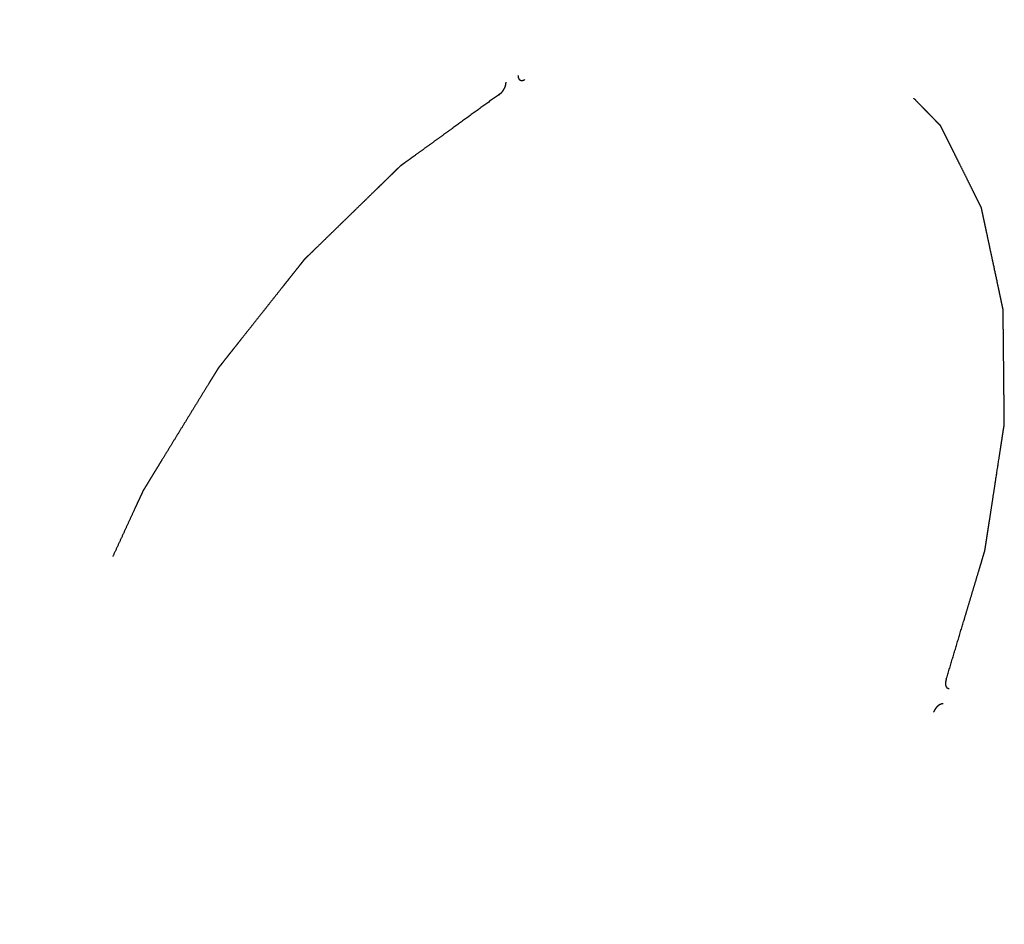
# Model space of a CAD drawing. Header units: inches. Extents: x 6 to 353, y 6 to 228.
# Tile 101 of 256: x 332.78 to 336, y 80.28 to 83.23. Entities that reach past the tile are written whole.
import ezdxf

# ---------------------------------------------------------------- set-up
doc = ezdxf.new("R2010")
doc.units = ezdxf.units.IN
doc.header["$LTSCALE"] = 19.946667
doc.header["$MEASUREMENT"] = 0
doc.linetypes.add('HIDDEN', pattern=[0.2, 0.1, -0.1])
doc.layers.add('DEFAULT_2', color=7, linetype='HIDDEN')

msp = doc.modelspace()

# ---------------------------------------------------------------- linework, layer by layer
at = {"layer": 'DEFAULT_2', "color": 7, "linetype": 'HIDDEN'}
for points, knots in [([(335.8071, 81.0779), (335.8137, 81.0998), (335.8268, 81.1436), (335.8465, 81.2092), (335.8629, 81.2639), (335.876, 81.3076), (335.8858, 81.3404), (335.8957, 81.3733), (335.9055, 81.4061), (335.9137, 81.4334), (335.9203, 81.4553), (335.9244, 81.469), (335.9272, 81.4785), (335.9289, 81.484), (335.9301, 81.4881), (335.9311, 81.4915), (335.932, 81.4943), (335.9326, 81.4963), (335.9331, 81.498), (335.9333, 81.4994), (335.9335, 81.5007), (335.9337, 81.5024), (335.9344, 81.5064), (335.9353, 81.5124), (335.9365, 81.5205), (335.9378, 81.5286), (335.9394, 81.5393), (335.9415, 81.5527), (335.944, 81.5688), (335.9464, 81.585), (335.9497, 81.6064), (335.9539, 81.6333), (335.9588, 81.6655), (335.9638, 81.6978), (335.9704, 81.7407), (335.977, 81.7837), (335.9828, 81.8213), (335.9861, 81.8428), (335.9882, 81.8562), (335.9898, 81.867), (335.991, 81.875), (335.9923, 81.8831), (335.9933, 81.8898), (335.9941, 81.8952), (335.9948, 81.8992), (335.9954, 81.9032), (335.9959, 81.9066), (335.9962, 81.9088), (335.9964, 81.9098), (335.9965, 81.9104), (335.9965, 81.9112), (335.9965, 81.9121), (335.9965, 81.9133), (335.9964, 81.9149), (335.9964, 81.9167), (335.9964, 81.9191), (335.9964, 81.9234), (335.9963, 81.9295), (335.9962, 81.9392), (335.9961, 81.9514), (335.9959, 81.966), (335.9958, 81.9806), (335.9956, 81.9953), (335.9954, 82.0148), (335.9952, 82.0391), (335.9949, 82.0684), (335.9946, 82.0976), (335.9943, 82.1268), (335.994, 82.1561), (335.9937, 82.1804), (335.9935, 82.1999), (335.9934, 82.2146), (335.9932, 82.2292), (335.9931, 82.2438), (335.993, 82.256), (335.9929, 82.2657), (335.9928, 82.2718), (335.9927, 82.2761), (335.9927, 82.2785), (335.9927, 82.2803), (335.9927, 82.2819), (335.9927, 82.2831), (335.9927, 82.284), (335.9927, 82.2848), (335.9925, 82.2853), (335.9924, 82.2861), (335.992, 82.2879), (335.9914, 82.2906), (335.9907, 82.2938), (335.99, 82.2971), (335.9891, 82.3014), (335.9879, 82.3069), (335.9866, 82.3134), (335.9852, 82.3199), (335.9833, 82.3285), (335.981, 82.3394), (335.9773, 82.3567), (335.9708, 82.3871), (335.9634, 82.4218), (335.956, 82.4565), (335.9505, 82.4825), (335.9449, 82.5085), (335.9403, 82.5302), (335.9366, 82.5475), (335.9338, 82.5605), (335.931, 82.5735), (335.9287, 82.5844), (335.9269, 82.5931), (335.9255, 82.5996), (335.9243, 82.605), (335.9234, 82.6093), (335.9228, 82.612), (335.9224, 82.6142), (335.9221, 82.6156), (335.9218, 82.6166), (335.9216, 82.6178), (335.9211, 82.6188), (335.9204, 82.6201), (335.9196, 82.6219), (335.9185, 82.624), (335.9172, 82.6266), (335.9154, 82.6301), (335.9124, 82.6362), (335.9081, 82.6449), (335.9029, 82.6553), (335.8977, 82.6658), (335.8908, 82.6797), (335.8821, 82.697), (335.8717, 82.7179), (335.8613, 82.7388), (335.8509, 82.7596), (335.8405, 82.7805), (335.8319, 82.7978), (335.825, 82.8118), (335.8198, 82.8222), (335.8146, 82.8326), (335.8094, 82.843), (335.805, 82.8517), (335.8016, 82.8587), (335.799, 82.8639), (335.7964, 82.8691), (335.7942, 82.8735), (335.7925, 82.8769), (335.7914, 82.8791), (335.7905, 82.8808), (335.7899, 82.8821), (335.7893, 82.8832), (335.789, 82.884), (335.7887, 82.8844), (335.7886, 82.8848), (335.7883, 82.885), (335.788, 82.8853), (335.7875, 82.8859), (335.7867, 82.8867), (335.7857, 82.8877), (335.7845, 82.889), (335.7829, 82.8906), (335.7804, 82.8932), (335.7772, 82.8964), (335.7734, 82.9003), (335.7697, 82.9042), (335.7646, 82.9093), (335.7583, 82.9158), (335.7507, 82.9236), (335.7431, 82.9313), (335.7356, 82.9391), (335.7255, 82.9495), (335.7129, 82.9624), (335.6977, 82.9779), (335.6826, 82.9935), (335.6674, 83.009), (335.6523, 83.0245), (335.6396, 83.0375), (335.6295, 83.0478), (335.622, 83.0556), (335.6144, 83.0633), (335.6081, 83.0698), (335.6037, 83.0743), (335.6011, 83.0769), (335.5992, 83.0789), (335.5977, 83.0805), (335.5964, 83.0818), (335.5955, 83.0827), (335.5947, 83.0836), (335.5939, 83.0839), (335.5931, 83.0843), (335.5921, 83.0848), (335.5906, 83.0855), (335.5886, 83.0865), (335.5855, 83.088), (335.5816, 83.0899), (335.5769, 83.0921), (335.5706, 83.0951), (335.5628, 83.0989), (335.5534, 83.1034), (335.544, 83.108), (335.5315, 83.114), (335.5159, 83.1215), (335.4971, 83.1306), (335.4783, 83.1396), (335.4533, 83.1517), (335.4314, 83.1622), (335.4126, 83.1713), (335.4032, 83.1758), (335.3938, 83.1803), (335.386, 83.1841), (335.3798, 83.1871), (335.3751, 83.1893), (335.3704, 83.1916), (335.3665, 83.1935), (335.3633, 83.195), (335.361, 83.1961), (335.3586, 83.1973), (335.3567, 83.1982), (335.3554, 83.1988), (335.3548, 83.1991), (335.3544, 83.1993), (335.3539, 83.1993), (335.3532, 83.1994), (335.3522, 83.1995), (335.3511, 83.1997), (335.3497, 83.1998), (335.3478, 83.2), (335.3446, 83.2004), (335.3399, 83.2009), (335.3325, 83.2017), (335.3233, 83.2028), (335.3121, 83.204), (335.301, 83.2053), (335.2899, 83.2065), (335.275, 83.2082), (335.2565, 83.2102), (335.2343, 83.2127), (335.212, 83.2152), (335.1898, 83.2177), (335.1675, 83.2202), (335.149, 83.2222), (335.1341, 83.2239), (335.123, 83.2251), (335.1119, 83.2264), (335.1008, 83.2276), (335.0915, 83.2287), (335.0841, 83.2295), (335.0794, 83.23), (335.0762, 83.2304), (335.0743, 83.2306), (335.0729, 83.2307), (335.0718, 83.2309), (335.0709, 83.231), (335.0702, 83.231), (335.0696, 83.2311), (335.0691, 83.231), (335.0683, 83.2309), (335.0667, 83.2306), (335.0642, 83.2302), (335.0612, 83.2296), (335.0582, 83.2291), (335.0542, 83.2284), (335.0491, 83.2275), (335.0431, 83.2264), (335.0371, 83.2254), (335.0291, 83.2239), (335.0191, 83.2222), (335.003, 83.2193), (334.9749, 83.2144), (334.9428, 83.2087), (334.9108, 83.203), (334.8867, 83.1988), (334.8626, 83.1945), (334.8426, 83.1909), (334.8265, 83.1881), (334.8145, 83.186), (334.8025, 83.1839), (334.7924, 83.1821), (334.7844, 83.1807), (334.7784, 83.1796), (334.7734, 83.1787), (334.7694, 83.178), (334.7669, 83.1776), (334.7649, 83.1772), (334.7636, 83.177), (334.7626, 83.1768), (334.7616, 83.1767), (334.7603, 83.1761), (334.7586, 83.1754), (334.7565, 83.1745), (334.7538, 83.1733), (334.7506, 83.1719), (334.7463, 83.1701), (334.7387, 83.1669), (334.728, 83.1623), (334.7151, 83.1568), (334.7022, 83.1512), (334.685, 83.1439), (334.6635, 83.1347), (334.6377, 83.1237), (334.6118, 83.1126), (334.5774, 83.0979), (334.5344, 83.0795), (334.4828, 83.0575), (334.4484, 83.0428), (334.4312, 83.0354)], [0, 0, 0, 0, 0.015625, 0.03125, 0.046875, 0.054688, 0.0625, 0.070312, 0.078125, 0.085938, 0.089844, 0.09375, 0.095703, 0.09668, 0.097656, 0.098633, 0.099121, 0.099609, 0.100098, 0.100342, 0.100586, 0.101074, 0.101562, 0.103516, 0.105469, 0.107422, 0.109375, 0.113281, 0.117188, 0.121094, 0.125, 0.132812, 0.140625, 0.148438, 0.15625, 0.171875, 0.179688, 0.183594, 0.1875, 0.189453, 0.191406, 0.193359, 0.195312, 0.196289, 0.197266, 0.198242, 0.199219, 0.199707, 0.199829, 0.199951, 0.200195, 0.200439, 0.200684, 0.201172, 0.20166, 0.202148, 0.203125, 0.205078, 0.207031, 0.210938, 0.214844, 0.21875, 0.222656, 0.226562, 0.234375, 0.242188, 0.25, 0.257812, 0.265625, 0.273438, 0.277344, 0.28125, 0.285156, 0.289062, 0.292969, 0.294922, 0.296875, 0.297852, 0.29834, 0.298828, 0.299316, 0.299561, 0.299805, 0.300049, 0.300171, 0.300293, 0.300781, 0.301758, 0.302734, 0.303711, 0.304688, 0.306641, 0.308594, 0.310547, 0.3125, 0.316406, 0.320312, 0.328125, 0.34375, 0.351562, 0.359375, 0.367188, 0.375, 0.378906, 0.382812, 0.386719, 0.390625, 0.392578, 0.394531, 0.396484, 0.397461, 0.398438, 0.398926, 0.399414, 0.399658, 0.399902, 0.400391, 0.400879, 0.401367, 0.402344, 0.40332, 0.404297, 0.40625, 0.410156, 0.414062, 0.417969, 0.421875, 0.429688, 0.4375, 0.445312, 0.453125, 0.460938, 0.46875, 0.472656, 0.476562, 0.480469, 0.484375, 0.488281, 0.490234, 0.492188, 0.494141, 0.496094, 0.49707, 0.498047, 0.498535, 0.499023, 0.499512, 0.499756, 0.499878, 0.5, 0.500122, 0.500244, 0.500488, 0.500977, 0.501465, 0.501953, 0.50293, 0.503906, 0.505859, 0.507812, 0.509766, 0.511719, 0.515625, 0.519531, 0.523438, 0.527344, 0.53125, 0.539062, 0.546875, 0.554688, 0.5625, 0.570312, 0.578125, 0.582031, 0.585938, 0.589844, 0.59375, 0.595703, 0.59668, 0.597656, 0.598633, 0.599121, 0.599609, 0.600098, 0.600342, 0.600586, 0.601074, 0.601562, 0.602539, 0.603516, 0.605469, 0.607422, 0.609375, 0.613281, 0.617188, 0.621094, 0.625, 0.632812, 0.640625, 0.648438, 0.65625, 0.671875, 0.675781, 0.679688, 0.683594, 0.6875, 0.689453, 0.691406, 0.693359, 0.695312, 0.696289, 0.697266, 0.698242, 0.699219, 0.699707, 0.699829, 0.699951, 0.700195, 0.700439, 0.700684, 0.701172, 0.70166, 0.702148, 0.703125, 0.705078, 0.707031, 0.710938, 0.714844, 0.71875, 0.722656, 0.726562, 0.734375, 0.742188, 0.75, 0.757812, 0.765625, 0.773438, 0.777344, 0.78125, 0.785156, 0.789062, 0.792969, 0.794922, 0.796875, 0.797852, 0.79834, 0.798828, 0.799316, 0.799561, 0.799805, 0.800049, 0.800171, 0.800293, 0.800781, 0.801758, 0.802734, 0.803711, 0.804688, 0.806641, 0.808594, 0.810547, 0.8125, 0.816406, 0.820312, 0.828125, 0.84375, 0.851562, 0.859375, 0.867188, 0.875, 0.878906, 0.882812, 0.886719, 0.890625, 0.892578, 0.894531, 0.896484, 0.897461, 0.898438, 0.898926, 0.899414, 0.899658, 0.899902, 0.900391, 0.900879, 0.901367, 0.902344, 0.90332, 0.904297, 0.90625, 0.910156, 0.914062, 0.917969, 0.921875, 0.929688, 0.9375, 0.945312, 0.953125, 0.96875, 0.984375, 1, 1, 1, 1]), ([(334.4091, 83.0493), (334.4092, 83.0485), (334.4093, 83.0473), (334.4094, 83.0457), (334.4095, 83.0448), (334.4096, 83.0442), (334.4096, 83.0438), (334.4098, 83.0432), (334.4101, 83.0423), (334.4104, 83.0413), (334.4107, 83.0405), (334.411, 83.0398), (334.4112, 83.0391), (334.4117, 83.0385), (334.4122, 83.0377), (334.4128, 83.037), (334.4133, 83.0363), (334.4136, 83.0359), (334.4138, 83.0356), (334.4141, 83.0355), (334.4144, 83.0353), (334.4149, 83.035), (334.4155, 83.0345), (334.4161, 83.0342), (334.4167, 83.0338), (334.417, 83.0336), (334.4172, 83.0335), (334.4175, 83.0334), (334.4181, 83.0333), (334.4188, 83.0332), (334.4197, 83.033), (334.4207, 83.0328), (334.4214, 83.0326), (334.4221, 83.0328), (334.4228, 83.0329), (334.4237, 83.033), (334.4245, 83.0331), (334.4252, 83.0332), (334.4257, 83.0333), (334.4262, 83.0333), (334.4265, 83.0335), (334.4271, 83.0337), (334.4279, 83.0341), (334.4294, 83.0347), (334.4304, 83.0351), (334.4312, 83.0354)], [0, 0, 0, 0, 0.0625, 0.09375, 0.125, 0.132812, 0.140625, 0.15625, 0.1875, 0.21875, 0.25, 0.265625, 0.28125, 0.3125, 0.34375, 0.375, 0.40625, 0.421875, 0.429688, 0.4375, 0.453125, 0.46875, 0.5, 0.53125, 0.546875, 0.5625, 0.570312, 0.578125, 0.59375, 0.625, 0.65625, 0.6875, 0.71875, 0.734375, 0.75, 0.78125, 0.8125, 0.828125, 0.84375, 0.859375, 0.867188, 0.875, 0.90625, 0.9375, 1, 1, 1, 1]), ([(334.3482, 82.9875), (334.3489, 82.9881), (334.35, 82.9889), (334.3515, 82.9899), (334.3524, 82.9906), (334.3531, 82.9911), (334.3538, 82.9918), (334.3547, 82.9927), (334.3557, 82.9937), (334.3566, 82.9946), (334.3573, 82.9953), (334.358, 82.996), (334.3587, 82.9971), (334.3596, 82.9983), (334.3608, 82.9999), (334.3621, 83.0015), (334.3631, 83.0034), (334.3639, 83.0047), (334.3646, 83.0061), (334.3657, 83.0079), (334.3664, 83.0098), (334.3672, 83.0117), (334.3677, 83.0131), (334.3682, 83.0143), (334.3684, 83.0152), (334.3687, 83.0162), (334.3689, 83.0174), (334.3693, 83.0188), (334.3696, 83.0199), (334.3698, 83.0209), (334.3698, 83.0218), (334.3699, 83.0229), (334.3701, 83.0246), (334.3702, 83.026), (334.3702, 83.0269)], [0, 0, 0, 0, 0.0625, 0.09375, 0.125, 0.140625, 0.15625, 0.1875, 0.21875, 0.25, 0.265625, 0.28125, 0.3125, 0.34375, 0.375, 0.4375, 0.46875, 0.5, 0.53125, 0.5625, 0.625, 0.65625, 0.6875, 0.71875, 0.734375, 0.75, 0.78125, 0.8125, 0.84375, 0.859375, 0.875, 0.90625, 0.9375, 1, 1, 1, 1]), ([(334.3482, 82.9875), (334.3314, 82.9753), (334.2977, 82.9509), (334.2471, 82.9143), (334.205, 82.8837), (334.1713, 82.8593), (334.1461, 82.841), (334.1208, 82.8227), (334.0955, 82.8044), (334.0745, 82.7891), (334.0576, 82.7769), (334.0471, 82.7693), (334.0397, 82.764), (334.0355, 82.7609), (334.0323, 82.7586), (334.0297, 82.7567), (334.0276, 82.7552), (334.026, 82.754), (334.0247, 82.7531), (334.0237, 82.7521), (334.0227, 82.7511), (334.0214, 82.7498), (334.0183, 82.7469), (334.0137, 82.7424), (334.0076, 82.7364), (334.0015, 82.7304), (333.9933, 82.7225), (333.9831, 82.7125), (333.9709, 82.7006), (333.9586, 82.6887), (333.9423, 82.6727), (333.9219, 82.6528), (333.8974, 82.629), (333.8728, 82.6051), (333.8483, 82.5812), (333.8238, 82.5573), (333.7993, 82.5335), (333.7748, 82.5096), (333.7544, 82.4897), (333.7401, 82.4758), (333.732, 82.4678), (333.7268, 82.4628), (333.7228, 82.4589), (333.7197, 82.4559), (333.7166, 82.4529), (333.7141, 82.4504), (333.7123, 82.4486), (333.7113, 82.4477), (333.7106, 82.4468), (333.7099, 82.446), (333.709, 82.4448), (333.7074, 82.4428), (333.7051, 82.4399), (333.7014, 82.4353), (333.6969, 82.4295), (333.6896, 82.4203), (333.6805, 82.4088), (333.6695, 82.395), (333.6585, 82.3811), (333.6476, 82.3673), (333.633, 82.3489), (333.6147, 82.3258), (333.5928, 82.2982), (333.5709, 82.2705), (333.549, 82.2429), (333.5271, 82.2152), (333.5088, 82.1922), (333.4942, 82.1737), (333.4833, 82.1599), (333.4723, 82.1461), (333.4614, 82.1323), (333.4522, 82.1207), (333.4449, 82.1115), (333.4404, 82.1057), (333.4367, 82.1011), (333.4344, 82.0983), (333.4328, 82.0962), (333.4319, 82.0951), (333.4312, 82.0942), (333.4305, 82.0934), (333.4298, 82.092), (333.4284, 82.0898), (333.4264, 82.0865), (333.424, 82.0826), (333.4216, 82.0787), (333.4184, 82.0735), (333.4144, 82.067), (333.408, 82.0566), (333.3969, 82.0384), (333.3809, 82.0124), (333.3618, 81.9812), (333.3426, 81.9499), (333.3235, 81.9187), (333.3043, 81.8875), (333.2852, 81.8563), (333.2661, 81.8251), (333.2501, 81.7991), (333.2373, 81.7782), (333.2278, 81.7626), (333.2182, 81.747), (333.2102, 81.734), (333.2039, 81.7236), (333.1991, 81.7158), (333.1943, 81.708), (333.1907, 81.7022), (333.1883, 81.6983), (333.1873, 81.6966), (333.1865, 81.6953), (333.1857, 81.694), (333.1849, 81.6923), (333.184, 81.6903), (333.1827, 81.6876), (333.1812, 81.6842), (333.1793, 81.6802), (333.1768, 81.6748), (333.1725, 81.6653), (333.1662, 81.6518), (333.1563, 81.6301), (333.1438, 81.6031), (333.1289, 81.5707), (333.1139, 81.5382), (333.099, 81.5058), (333.084, 81.4733), (333.0691, 81.4409), (333.0541, 81.4084), (333.0417, 81.3814), (333.0317, 81.3597), (333.0242, 81.3435), (333.018, 81.33), (333.013, 81.3192), (333.0093, 81.3111), (333.0056, 81.303), (333.0024, 81.2962), (333, 81.2908), (332.9984, 81.2874), (332.9972, 81.2847), (332.9962, 81.2827), (332.9954, 81.281), (332.9949, 81.2798), (332.9946, 81.2791), (332.9943, 81.2786), (332.9942, 81.2781), (332.994, 81.2774), (332.9936, 81.2762), (332.993, 81.2744), (332.9924, 81.2724), (332.9915, 81.2696), (332.9904, 81.2661), (332.9886, 81.2605), (332.9864, 81.2536), (332.9837, 81.2452), (332.9811, 81.2368), (332.9775, 81.2257), (332.9731, 81.2118), (332.9678, 81.1951), (332.9607, 81.1728), (332.9518, 81.1449), (332.9412, 81.1115), (332.9306, 81.0781), (332.9199, 81.0447), (332.9093, 81.0112), (332.8987, 80.9778), (332.888, 80.9444), (332.8792, 80.9165), (332.8721, 80.8943), (332.8676, 80.8803), (332.8645, 80.8706), (332.8628, 80.865), (332.8614, 80.8608), (332.8603, 80.8574), (332.8595, 80.8546), (332.8588, 80.8525), (332.8582, 80.8507), (332.858, 80.8494), (332.8578, 80.8481), (332.8575, 80.8464), (332.8568, 80.8424), (332.8558, 80.8364), (332.8544, 80.8285), (332.853, 80.8205), (332.8512, 80.8099), (332.8489, 80.7966), (332.8461, 80.7806), (332.8433, 80.7647), (332.8397, 80.7434), (332.8351, 80.7168), (332.8295, 80.6849), (332.824, 80.653), (332.8166, 80.6105), (332.8093, 80.5679), (332.8028, 80.5307), (332.7991, 80.5094), (332.7968, 80.4961), (332.795, 80.4855), (332.7936, 80.4775), (332.7922, 80.4696), (332.7911, 80.4629), (332.7902, 80.4576), (332.7895, 80.4536), (332.7888, 80.4496), (332.7882, 80.4463), (332.7878, 80.4441), (332.7877, 80.4431), (332.7875, 80.4425), (332.7875, 80.4417), (332.7875, 80.4407), (332.7875, 80.4395), (332.7875, 80.4373), (332.7874, 80.4341), (332.7874, 80.4291), (332.7873, 80.4228), (332.7872, 80.4128), (332.787, 80.4002), (332.7868, 80.3852), (332.7866, 80.3701), (332.7865, 80.355), (332.7862, 80.335), (332.7859, 80.3098), (332.7855, 80.2797), (332.7851, 80.2496), (332.7848, 80.2195), (332.7844, 80.1893), (332.7841, 80.1642), (332.7838, 80.1441), (332.7837, 80.1291), (332.7835, 80.114), (332.7833, 80.0989), (332.7831, 80.0864), (332.783, 80.0763), (332.7829, 80.07), (332.7829, 80.0657), (332.7828, 80.0631), (332.7828, 80.0613), (332.7828, 80.0597), (332.7828, 80.0584), (332.7828, 80.0575), (332.7827, 80.0567), (332.7829, 80.0562), (332.783, 80.0553), (332.7833, 80.0536), (332.7838, 80.0509), (332.7844, 80.0476), (332.785, 80.0443), (332.7858, 80.04), (332.7868, 80.0345), (332.788, 80.028), (332.7892, 80.0215), (332.7908, 80.0128), (332.7928, 80.0019), (332.796, 79.9845), (332.8017, 79.954), (332.8081, 79.9192), (332.8145, 79.8844), (332.8193, 79.8583), (332.8241, 79.8322), (332.8281, 79.8104), (332.8313, 79.793), (332.8337, 79.7799), (332.8361, 79.7669), (332.8381, 79.756), (332.8397, 79.7473), (332.8409, 79.7408), (332.8419, 79.7353), (332.8427, 79.731), (332.8432, 79.7283), (332.8436, 79.7261), (332.8438, 79.7247), (332.8441, 79.7237), (332.8442, 79.7225), (332.8448, 79.7214), (332.8454, 79.72), (332.8462, 79.7182), (332.8473, 79.7159), (332.8485, 79.7132), (332.8502, 79.7095), (332.8531, 79.7031), (332.8573, 79.6939), (332.8623, 79.683), (332.8673, 79.672), (332.8739, 79.6573), (332.8823, 79.639), (332.8923, 79.617), (332.9023, 79.5951), (332.9156, 79.5658), (332.9323, 79.5292), (332.9523, 79.4852), (332.9656, 79.4559), (332.9723, 79.4413)], [0, 0, 0, 0, 0.015625, 0.03125, 0.046875, 0.054688, 0.0625, 0.070312, 0.078125, 0.085938, 0.089844, 0.09375, 0.095703, 0.09668, 0.097656, 0.098633, 0.099121, 0.099609, 0.100098, 0.100342, 0.100586, 0.101074, 0.101562, 0.103516, 0.105469, 0.107422, 0.109375, 0.113281, 0.117188, 0.121094, 0.125, 0.132812, 0.140625, 0.148438, 0.15625, 0.164062, 0.171875, 0.179688, 0.1875, 0.191406, 0.193359, 0.195312, 0.196289, 0.197266, 0.198242, 0.199219, 0.199707, 0.199951, 0.200195, 0.200439, 0.200684, 0.201172, 0.202148, 0.203125, 0.205078, 0.207031, 0.210938, 0.214844, 0.21875, 0.222656, 0.226562, 0.234375, 0.242188, 0.25, 0.257812, 0.265625, 0.273438, 0.277344, 0.28125, 0.285156, 0.289062, 0.292969, 0.294922, 0.296875, 0.297852, 0.298828, 0.299316, 0.299561, 0.299805, 0.300049, 0.300293, 0.300781, 0.301758, 0.302734, 0.303711, 0.304688, 0.306641, 0.308594, 0.3125, 0.320312, 0.328125, 0.335938, 0.34375, 0.351562, 0.359375, 0.367188, 0.375, 0.378906, 0.382812, 0.386719, 0.390625, 0.392578, 0.394531, 0.396484, 0.398438, 0.398926, 0.399414, 0.399658, 0.399902, 0.400391, 0.400879, 0.401367, 0.402344, 0.40332, 0.404297, 0.40625, 0.410156, 0.414062, 0.421875, 0.429688, 0.4375, 0.445312, 0.453125, 0.460938, 0.46875, 0.476562, 0.480469, 0.484375, 0.488281, 0.490234, 0.492188, 0.494141, 0.496094, 0.49707, 0.498047, 0.498535, 0.499023, 0.499512, 0.499756, 0.499878, 0.5, 0.500122, 0.500244, 0.500488, 0.500977, 0.501465, 0.501953, 0.50293, 0.503906, 0.505859, 0.507812, 0.509766, 0.511719, 0.515625, 0.519531, 0.523438, 0.53125, 0.539062, 0.546875, 0.554688, 0.5625, 0.570312, 0.578125, 0.585938, 0.589844, 0.59375, 0.595703, 0.59668, 0.597656, 0.598633, 0.599121, 0.599609, 0.600098, 0.600342, 0.600586, 0.601074, 0.601562, 0.603516, 0.605469, 0.607422, 0.609375, 0.613281, 0.617188, 0.621094, 0.625, 0.632812, 0.640625, 0.648438, 0.65625, 0.671875, 0.679688, 0.683594, 0.6875, 0.689453, 0.691406, 0.693359, 0.695312, 0.696289, 0.697266, 0.698242, 0.699219, 0.699707, 0.699829, 0.699951, 0.700195, 0.700439, 0.700684, 0.701172, 0.702148, 0.703125, 0.705078, 0.707031, 0.710938, 0.714844, 0.71875, 0.722656, 0.726562, 0.734375, 0.742188, 0.75, 0.757812, 0.765625, 0.773438, 0.777344, 0.78125, 0.785156, 0.789062, 0.792969, 0.794922, 0.796875, 0.797852, 0.79834, 0.798828, 0.799316, 0.799561, 0.799805, 0.800049, 0.800171, 0.800293, 0.800781, 0.801758, 0.802734, 0.803711, 0.804688, 0.806641, 0.808594, 0.810547, 0.8125, 0.816406, 0.820312, 0.828125, 0.84375, 0.851562, 0.859375, 0.867188, 0.875, 0.878906, 0.882812, 0.886719, 0.890625, 0.892578, 0.894531, 0.896484, 0.897461, 0.898438, 0.898926, 0.899414, 0.899658, 0.899902, 0.900391, 0.900879, 0.901367, 0.902344, 0.90332, 0.904297, 0.90625, 0.910156, 0.914062, 0.917969, 0.921875, 0.929688, 0.9375, 0.945312, 0.953125, 0.96875, 0.984375, 1, 1, 1, 1]), ([(335.8071, 81.0779), (335.8068, 81.077), (335.8064, 81.0756), (335.8058, 81.0737), (335.8055, 81.0725), (335.8052, 81.0715), (335.8051, 81.0706), (335.8049, 81.0695), (335.8048, 81.0681), (335.8046, 81.067), (335.8045, 81.0661), (335.8043, 81.0652), (335.8044, 81.0642), (335.8045, 81.0629), (335.8046, 81.0617), (335.8046, 81.0607), (335.8047, 81.06), (335.8047, 81.0595), (335.8048, 81.0592), (335.8049, 81.0588), (335.8051, 81.0581), (335.8054, 81.0572), (335.8056, 81.0563), (335.8058, 81.0556), (335.806, 81.0552), (335.8061, 81.0548), (335.8063, 81.0546), (335.8066, 81.0541), (335.807, 81.0534), (335.8075, 81.0526), (335.8081, 81.0518), (335.8085, 81.0511), (335.809, 81.0508), (335.8095, 81.0505), (335.8101, 81.05), (335.8107, 81.0496), (335.8112, 81.0492), (335.8116, 81.049), (335.8119, 81.0487), (335.8122, 81.0487), (335.8127, 81.0486), (335.8133, 81.0484), (335.8145, 81.0481), (335.8154, 81.0479), (335.816, 81.0478)], [0, 0, 0, 0, 0.0625, 0.09375, 0.125, 0.140625, 0.15625, 0.1875, 0.21875, 0.25, 0.265625, 0.28125, 0.3125, 0.34375, 0.375, 0.40625, 0.421875, 0.429688, 0.4375, 0.453125, 0.46875, 0.5, 0.53125, 0.546875, 0.5625, 0.570312, 0.578125, 0.59375, 0.625, 0.65625, 0.6875, 0.71875, 0.734375, 0.75, 0.78125, 0.8125, 0.828125, 0.84375, 0.859375, 0.867188, 0.875, 0.90625, 0.9375, 1, 1, 1, 1]), ([(335.7966, 80.9976), (335.7959, 80.9976), (335.7949, 80.9976), (335.7936, 80.9975), (335.7928, 80.9975), (335.7923, 80.9974), (335.792, 80.9974), (335.7915, 80.9973), (335.791, 80.9971), (335.7903, 80.9968), (335.7894, 80.9965), (335.7885, 80.9962), (335.7878, 80.996), (335.787, 80.9958), (335.7861, 80.9952), (335.785, 80.9946), (335.7839, 80.9939), (335.783, 80.9933), (335.7823, 80.993), (335.782, 80.9927), (335.7816, 80.9924), (335.7812, 80.992), (335.7805, 80.9914), (335.7796, 80.9907), (335.7787, 80.9899), (335.778, 80.9893), (335.7775, 80.9889), (335.7772, 80.9886), (335.7768, 80.9882), (335.7762, 80.9876), (335.7754, 80.9866), (335.7744, 80.9855), (335.7735, 80.9843), (335.7726, 80.9834), (335.7721, 80.9825), (335.7715, 80.9816), (335.7708, 80.9806), (335.7699, 80.9793), (335.7692, 80.9782), (335.7686, 80.9773), (335.7682, 80.9764), (335.7676, 80.9752), (335.7667, 80.9733), (335.7661, 80.9719), (335.7656, 80.971)], [0, 0, 0, 0, 0.0625, 0.09375, 0.125, 0.132812, 0.140625, 0.15625, 0.171875, 0.1875, 0.21875, 0.25, 0.265625, 0.28125, 0.3125, 0.34375, 0.375, 0.40625, 0.421875, 0.429688, 0.4375, 0.453125, 0.46875, 0.5, 0.53125, 0.546875, 0.5625, 0.570312, 0.578125, 0.59375, 0.625, 0.65625, 0.6875, 0.71875, 0.734375, 0.75, 0.78125, 0.8125, 0.84375, 0.859375, 0.875, 0.90625, 0.9375, 1, 1, 1, 1]), ([(333.0138, 79.3823), (333.0241, 79.3726), (333.0446, 79.3533), (333.0703, 79.3291), (333.0909, 79.3098), (333.1063, 79.2953), (333.1218, 79.2808), (333.1372, 79.2663), (333.1526, 79.2518), (333.1655, 79.2397), (333.1758, 79.23), (333.1835, 79.2228), (333.1912, 79.2155), (333.1976, 79.2095), (333.2021, 79.2052), (333.2047, 79.2028), (333.2066, 79.201), (333.2082, 79.1995), (333.2095, 79.1983), (333.2105, 79.1974), (333.2113, 79.1966), (333.2121, 79.1963), (333.2129, 79.1959), (333.2139, 79.1955), (333.2156, 79.1948), (333.2176, 79.1939), (333.2209, 79.1925), (333.2249, 79.1908), (333.2298, 79.1887), (333.2363, 79.1859), (333.2445, 79.1825), (333.2542, 79.1783), (333.264, 79.1741), (333.2771, 79.1685), (333.2933, 79.1616), (333.3129, 79.1532), (333.3324, 79.1449), (333.3585, 79.1337), (333.3846, 79.1226), (333.4074, 79.1128), (333.4204, 79.1073), (333.4285, 79.1038), (333.4351, 79.101), (333.4399, 79.0989), (333.4448, 79.0968), (333.4489, 79.0951), (333.4522, 79.0937), (333.4546, 79.0926), (333.4571, 79.0916), (333.4591, 79.0907), (333.4604, 79.0902), (333.461, 79.0899), (333.4614, 79.0897), (333.462, 79.0897), (333.4627, 79.0896), (333.4636, 79.0896), (333.4648, 79.0895), (333.4662, 79.0894), (333.468, 79.0893), (333.4713, 79.089), (333.4759, 79.0887), (333.4833, 79.0882), (333.4925, 79.0875), (333.5036, 79.0867), (333.5148, 79.0859), (333.5259, 79.0851), (333.5407, 79.0841), (333.5592, 79.0828), (333.5814, 79.0812), (333.6036, 79.0796), (333.6258, 79.078), (333.648, 79.0764), (333.6665, 79.0751), (333.6813, 79.074), (333.6924, 79.0732), (333.7035, 79.0725), (333.7146, 79.0717), (333.7239, 79.071), (333.7313, 79.0705), (333.7359, 79.0701), (333.7392, 79.0699), (333.741, 79.0698), (333.7424, 79.0697), (333.7435, 79.0696), (333.7445, 79.0695), (333.7452, 79.0695), (333.7457, 79.0694), (333.7463, 79.0696), (333.747, 79.0697), (333.7487, 79.0701), (333.7513, 79.0706), (333.7544, 79.0713), (333.7575, 79.0719), (333.7616, 79.0728), (333.7667, 79.0739), (333.7729, 79.0752), (333.7791, 79.0765), (333.7873, 79.0782), (333.7976, 79.0804), (333.814, 79.0838), (333.8429, 79.0899), (333.8758, 79.0968), (333.9087, 79.1037), (333.9334, 79.1089), (333.9581, 79.1141), (333.9787, 79.1185), (333.9951, 79.1219), (334.0075, 79.1245), (334.0198, 79.1271), (334.0301, 79.1293), (334.0384, 79.131), (334.0445, 79.1323), (334.0497, 79.1334), (334.0538, 79.1343), (334.0564, 79.1348), (334.0584, 79.1353), (334.0597, 79.1355), (334.0607, 79.1357), (334.0618, 79.1359), (334.0631, 79.1366), (334.0647, 79.1373), (334.0668, 79.1382), (334.0694, 79.1394), (334.0726, 79.1409), (334.0768, 79.1428), (334.0842, 79.1462), (334.0948, 79.151), (334.1074, 79.1568), (334.1201, 79.1626), (334.137, 79.1704), (334.1581, 79.18), (334.1834, 79.1916), (334.2088, 79.2032), (334.2341, 79.2148), (334.2594, 79.2264), (334.2848, 79.238), (334.3059, 79.2476), (334.3228, 79.2554), (334.3355, 79.2612), (334.346, 79.266), (334.3545, 79.2698), (334.3608, 79.2727), (334.3671, 79.2756), (334.3724, 79.2781), (334.3766, 79.28), (334.3793, 79.2812), (334.3814, 79.2822), (334.383, 79.2829), (334.3843, 79.2835), (334.3852, 79.2839), (334.3857, 79.2842), (334.3861, 79.2843), (334.3865, 79.2846), (334.3871, 79.285), (334.388, 79.2856), (334.3894, 79.2866), (334.391, 79.2877), (334.3931, 79.2892), (334.3958, 79.291), (334.4001, 79.294), (334.4055, 79.2978), (334.4119, 79.3022), (334.4184, 79.3067), (334.4269, 79.3127), (334.4377, 79.3201), (334.4506, 79.3291), (334.4678, 79.341), (334.4892, 79.3559), (334.515, 79.3738), (334.5408, 79.3917), (334.5666, 79.4096), (334.5924, 79.4275), (334.6181, 79.4454), (334.6439, 79.4633), (334.6654, 79.4782), (334.6826, 79.4901), (334.6933, 79.4976), (334.7009, 79.5028), (334.7052, 79.5058), (334.7084, 79.508), (334.7111, 79.5099), (334.7132, 79.5114), (334.7148, 79.5125), (334.7162, 79.5134), (334.7172, 79.5144), (334.7182, 79.5153), (334.7195, 79.5165), (334.7225, 79.5194), (334.727, 79.5237), (334.7331, 79.5294), (334.7392, 79.5351), (334.7473, 79.5427), (334.7574, 79.5522), (334.7696, 79.5637), (334.7817, 79.5751), (334.7979, 79.5903), (334.8182, 79.6094), (334.8425, 79.6323), (334.8668, 79.6551), (334.8911, 79.678), (334.9154, 79.7008), (334.9397, 79.7237), (334.9639, 79.7466), (334.9822, 79.7637), (334.9943, 79.7751), (335.0004, 79.7808), (335.0065, 79.7866), (335.0115, 79.7913), (335.0156, 79.7951), (335.0186, 79.798), (335.0217, 79.8009), (335.0242, 79.8032), (335.026, 79.8049), (335.027, 79.8058), (335.0277, 79.8067), (335.0284, 79.8075), (335.0293, 79.8087), (335.031, 79.8107), (335.0333, 79.8136), (335.0371, 79.8182), (335.0418, 79.824), (335.0494, 79.8332), (335.0588, 79.8447), (335.0701, 79.8585), (335.0814, 79.8723), (335.0927, 79.8862), (335.1078, 79.9046), (335.1267, 79.9276), (335.1493, 79.9553), (335.1719, 79.9829), (335.1945, 80.0106), (335.2172, 80.0382), (335.236, 80.0613), (335.2511, 80.0797), (335.2624, 80.0935), (335.2737, 80.1073), (335.285, 80.1212), (335.2945, 80.1327), (335.302, 80.1419), (335.3067, 80.1477), (335.3105, 80.1523), (335.3128, 80.1551), (335.3147, 80.1574), (335.3159, 80.1589), (335.3169, 80.16), (335.3176, 80.1613), (335.319, 80.1635), (335.321, 80.1667), (335.3235, 80.1705), (335.3259, 80.1743), (335.3291, 80.1794), (335.3331, 80.1857), (335.3395, 80.1958), (335.3507, 80.2135), (335.3668, 80.2388), (335.3861, 80.2692), (335.4053, 80.2996), (335.4246, 80.3299), (335.4438, 80.3603), (335.4631, 80.3907), (335.4824, 80.421), (335.4984, 80.4464), (335.5113, 80.4666), (335.5209, 80.4818), (335.5305, 80.497), (335.5385, 80.5096), (335.545, 80.5197), (335.5498, 80.5273), (335.5546, 80.5349), (335.5582, 80.5406), (335.5606, 80.5444), (335.5616, 80.546), (335.5624, 80.5473), (335.5632, 80.5485), (335.5641, 80.5502), (335.565, 80.5523), (335.5664, 80.5551), (335.568, 80.5585), (335.57, 80.5626), (335.5726, 80.5681), (335.5772, 80.5777), (335.5838, 80.5915), (335.5944, 80.6135), (335.6075, 80.641), (335.6233, 80.674), (335.6391, 80.707), (335.655, 80.74), (335.676, 80.784), (335.7024, 80.839), (335.734, 80.905), (335.7551, 80.949), (335.7656, 80.971)], [0, 0, 0, 0, 0.015625, 0.03125, 0.039062, 0.046875, 0.054688, 0.0625, 0.070312, 0.078125, 0.082031, 0.085938, 0.089844, 0.09375, 0.095703, 0.09668, 0.097656, 0.098633, 0.099121, 0.099609, 0.100098, 0.100342, 0.100586, 0.101074, 0.101562, 0.102539, 0.103516, 0.105469, 0.107422, 0.109375, 0.113281, 0.117188, 0.121094, 0.125, 0.132812, 0.140625, 0.148438, 0.15625, 0.171875, 0.179688, 0.183594, 0.1875, 0.189453, 0.191406, 0.193359, 0.195312, 0.196289, 0.197266, 0.198242, 0.199219, 0.199707, 0.199829, 0.199951, 0.200195, 0.200439, 0.200684, 0.201172, 0.20166, 0.202148, 0.203125, 0.205078, 0.207031, 0.210938, 0.214844, 0.21875, 0.222656, 0.226562, 0.234375, 0.242188, 0.25, 0.257812, 0.265625, 0.273438, 0.277344, 0.28125, 0.285156, 0.289062, 0.292969, 0.294922, 0.296875, 0.297852, 0.29834, 0.298828, 0.299316, 0.299561, 0.299805, 0.300049, 0.300171, 0.300293, 0.300781, 0.301758, 0.302734, 0.303711, 0.304688, 0.306641, 0.308594, 0.310547, 0.3125, 0.316406, 0.320312, 0.328125, 0.34375, 0.351562, 0.359375, 0.367188, 0.375, 0.378906, 0.382812, 0.386719, 0.390625, 0.392578, 0.394531, 0.396484, 0.397461, 0.398438, 0.398926, 0.399414, 0.399658, 0.399902, 0.400391, 0.400879, 0.401367, 0.402344, 0.40332, 0.404297, 0.40625, 0.410156, 0.414062, 0.417969, 0.421875, 0.429688, 0.4375, 0.445312, 0.453125, 0.460938, 0.46875, 0.476562, 0.480469, 0.484375, 0.488281, 0.490234, 0.492188, 0.494141, 0.496094, 0.49707, 0.498047, 0.498535, 0.499023, 0.499512, 0.499756, 0.499878, 0.5, 0.500122, 0.500244, 0.500488, 0.500977, 0.501465, 0.501953, 0.50293, 0.503906, 0.505859, 0.507812, 0.509766, 0.511719, 0.515625, 0.519531, 0.523438, 0.53125, 0.539062, 0.546875, 0.554688, 0.5625, 0.570312, 0.578125, 0.585938, 0.589844, 0.59375, 0.595703, 0.59668, 0.597656, 0.598633, 0.599121, 0.599609, 0.600098, 0.600342, 0.600586, 0.601074, 0.601562, 0.603516, 0.605469, 0.607422, 0.609375, 0.613281, 0.617188, 0.621094, 0.625, 0.632812, 0.640625, 0.648438, 0.65625, 0.664062, 0.671875, 0.679688, 0.6875, 0.689453, 0.691406, 0.693359, 0.695312, 0.696289, 0.697266, 0.698242, 0.699219, 0.699707, 0.699951, 0.700195, 0.700439, 0.700684, 0.701172, 0.702148, 0.703125, 0.705078, 0.707031, 0.710938, 0.714844, 0.71875, 0.722656, 0.726562, 0.734375, 0.742188, 0.75, 0.757812, 0.765625, 0.773438, 0.777344, 0.78125, 0.785156, 0.789062, 0.792969, 0.794922, 0.796875, 0.797852, 0.798828, 0.799316, 0.799805, 0.800049, 0.800293, 0.800781, 0.801758, 0.802734, 0.803711, 0.804688, 0.806641, 0.808594, 0.8125, 0.820312, 0.828125, 0.835938, 0.84375, 0.851562, 0.859375, 0.867188, 0.875, 0.878906, 0.882812, 0.886719, 0.890625, 0.892578, 0.894531, 0.896484, 0.898438, 0.898926, 0.899414, 0.899658, 0.899902, 0.900391, 0.900879, 0.901367, 0.902344, 0.90332, 0.904297, 0.90625, 0.910156, 0.914062, 0.921875, 0.929688, 0.9375, 0.945312, 0.953125, 0.96875, 0.984375, 1, 1, 1, 1])]:
    msp.add_open_spline(points, degree=3, knots=knots, dxfattribs=at)

doc.saveas('drawing.dxf')
